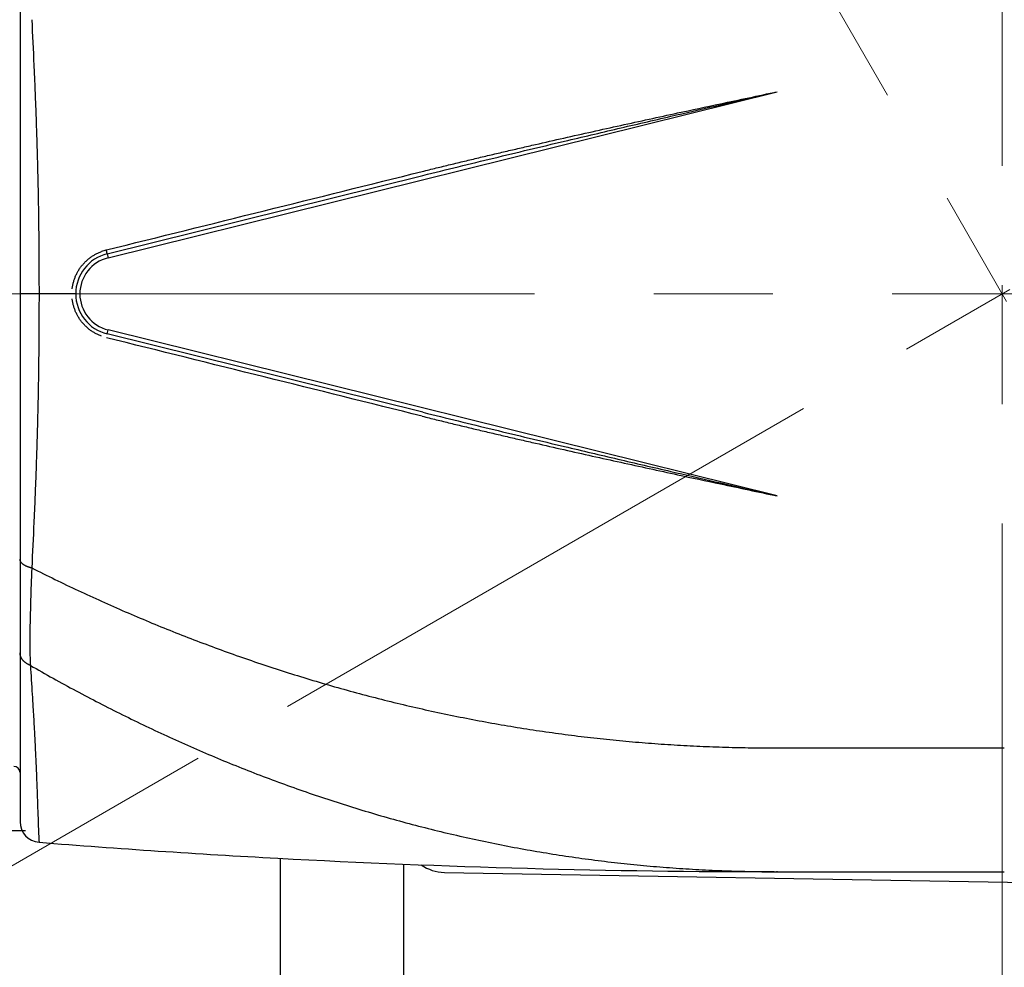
# Model space of a CAD drawing. Header units: millimetres. Extents: x 0 to 1076, y 0 to 742.
# Tile 21 of 134: x 468 to 491, y 209 to 232. Entities that reach past the tile are written whole.
import ezdxf

# ---------------------------------------------------------------- set-up
doc = ezdxf.new("R2010")
doc.units = ezdxf.units.MM
doc.header["$LTSCALE"] = 0.454724
doc.linetypes.add('CENTER', pattern=[50.8, 31.75, -6.35, 6.35, -6.35])
doc.layers.add('NoLayerName_001', color=7, linetype='Continuous')
doc.layers.add('NoLayerName_007', color=7, linetype='Continuous')
doc.styles.get("Standard").update_dxf_attribs({"font": 'txt', "bigfont": 'extfont2'})
doc.dimstyles.get("Standard").update_dxf_attribs({"dimtxt": 2.5, "dimasz": 2.5, "dimexe": 1, "dimexo": 1, "dimtad": 1, "dimdec": 3, "dimzin": 0, "dimdsep": 46, "dimtxsty": 'Standard', "dimcen": 2.5, "dimadec": 3, "dimazin": 0, "dimtfac": 0.75, "dimtdec": 3, "dimtmove": 0, "dimatfit": 3, "dimfxl": 1, "dimarcsym": 0})

# ---------------------------------------------------------------- blocks, each defined once
blk = doc.blocks.new('DIM_0003')
at = {"color": 3, "linetype": 'Continuous', "lineweight": 13}
blk.add_arc((59.306, 51.361), 59.306, 300, 210, dxfattribs=at)
blk = doc.blocks.new('_OPEN30')
at = {"color": 0, "linetype": 'ByBlock', "lineweight": -2}
for p, q in [((-1, 0.267949), (0, 0)), ((0, 0), (-1, -0.267949)), ((0, 0), (-1, 0))]:
    blk.add_line(p, q, dxfattribs=at)
blk = doc.blocks.new('*D113')
at = {"layer": 'Defpoints', "color": 0}
for p in [(444.591, 225.099), (444.691, 225.099), (474.056, 215.099), (474.142, 215.149), (420.495, 212.6)]:
    blk.add_point(p, dxfattribs=at)
at = {"layer": 'NoLayerName_001', "color": 0, "linetype": 'Continuous', "lineweight": 13}
for p, q in [((442.091, 225.099), (416.901, 225.099)), ((471.891, 213.849), (426.879, 187.861))]:
    blk.add_line(p, q, dxfattribs=at)
blk.add_arc((491.376, 225.099), 71.975, 182.98553, 207.01447, dxfattribs=at)
at = {"layer": 'NoLayerName_001', "color": 0, "lineweight": 13, "xscale": 3.75, "yscale": 3.75, "zscale": 3.75}
for p, rotation in [((419.401, 225.099), 91.49276286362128), ((429.044, 189.111), 298.5072371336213)]:
    blk.add_blockref('_OPEN30', p, dxfattribs=dict(at, rotation=rotation))
at = {"layer": 'NoLayerName_001', "color": 0, "lineweight": 13, "insert": (430.629, 202.281), "char_height": 8.75, "attachment_point": 5, "rotation": 290.5873}
blk.add_mtext('\\W0.8000;30%%d', dxfattribs=at)

msp = doc.modelspace()

# ---------------------------------------------------------------- linework, layer by layer
at = {"layer": 'NoLayerName_001', "color": 4, "linetype": 'CENTER', "lineweight": 13}
for p, q in [((491.376358, 205.098774), (491.376358, 286.044131)), ((481.376358, 242.419282), (523.058333, 170.223983)), ((474.05585, 215.098774), (509.341304, 235.470841)), ((526.246124, 225.098774), (418.376358, 225.098774))]:
    msp.add_line(p, q, dxfattribs=at)
at = {"layer": 'NoLayerName_001', "color": 60, "linetype": 'Continuous', "lineweight": 25}
for p, q in [((467.576358, 237.887575), (467.576358, 212.309974)), ((469.709634, 225.972291), (485.926358, 229.995743)), ((469.685554, 226.069348), (477.339387, 227.968303)), ((469.685554, 226.069348), (469.709634, 225.972291)), ((468.92637, 225.098774), (467.576358, 225.098774)), ((469.685554, 224.128201), (469.709634, 224.225258)), ((477.339387, 222.229246), (469.685554, 224.128201)), ((485.926358, 220.201806), (469.709634, 224.225258)), ((485.926358, 211.098774), (491.426358, 211.098774))]:
    msp.add_line(p, q, dxfattribs=at)
at = {"layer": 'NoLayerName_001', "color": 7, "linetype": 'Continuous', "lineweight": 25}
for p, q in [((459.876358, 212.098781), (467.709006, 212.098781)), ((473.876358, 211.421787), (473.876358, 180.598774)), ((476.876358, 163.064169), (476.876358, 211.280852)), ((477.859119, 211.08183), (504.859119, 210.616313))]:
    msp.add_line(p, q, dxfattribs=at)
at = {"layer": 'NoLayerName_001', "color": 60, "linetype": 'Continuous', "lineweight": 25}
for centre, radius, start, end in [((469.926358, 225.098774), 1, 103.9340145, 256.0659855), ((469.926358, 225.098774), 0.899994, 103.9340145, 256.0659855), ((469.936068, 225.086956), 1.106939, 104.539477, 110.2741969), ((469.933789, 225.095269), 1.09832, 103.9369232, 104.5332395), ((467.426358, 213.498774), 0.15, 0, 89.9999978), ((468.076358, 212.309973), 0.5, 179.9999469, 265.4356402), ((485.927018, 435.914209), 224.815626, 265.43567214, 266.91290882)]:
    msp.add_arc(centre, radius, start, end, dxfattribs=at)
at = {"layer": 'NoLayerName_001', "color": 7, "linetype": 'Continuous', "lineweight": 25}
msp.add_arc((477.876358, 212.081682), 1, 234.8367366, 269.0122396, dxfattribs=at)
at = {"layer": 'NoLayerName_001', "color": 60, "linetype": 'Continuous', "lineweight": 25}
for points, knots in [([(467.861431, 231.740953), (467.878387, 231.372164), (467.902866, 230.855892), (467.931674, 230.191993), (467.949622, 229.74934), (467.963361, 229.380413), (467.973554, 229.085244), (467.980778, 228.863853), (467.987565, 228.642448), (467.993892, 228.42103), (467.999753, 228.199598), (468.005154, 227.978155), (468.010101, 227.756701), (468.014598, 227.535237), (468.01865, 227.313764), (468.022263, 227.092284), (468.025442, 226.870797), (468.02819, 226.649304), (468.031304, 226.353975), (468.034158, 225.984804), (468.036265, 225.541791), (468.036365, 225.246446), (468.036578, 225.098774)], [0, 0, 0, 0, 1.107536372, 1.550551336, 1.993568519, 2.436586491, 2.658095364, 2.879604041, 3.101112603, 3.322621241, 3.544130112, 3.76563924, 3.987148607, 4.208658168, 4.430167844, 4.651677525, 4.873187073, 5.094696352, 5.31620544, 5.759223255, 6.202240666, 6.645256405, 6.645256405, 6.645256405, 6.645256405]), ([(477.3201, 228.063125), (477.434278, 228.091344), (477.662576, 228.148017), (478.00537, 228.231623), (478.348351, 228.314459), (478.691543, 228.396425), (479.034919, 228.477619), (479.378467, 228.558082), (479.722169, 228.637875), (480.180633, 228.743422), (480.754055, 228.873852), (481.442644, 229.028225), (482.131652, 229.18072), (482.82102, 229.331573), (483.625657, 229.505865), (484.66064, 229.727871), (485.466152, 229.898079), (485.926358, 229.995743)], [0, 0, 0, 0, 0.352839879, 0.705680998, 1.058523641, 1.411367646, 1.764212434, 2.117057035, 2.469900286, 2.822742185, 3.528423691, 4.234104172, 4.939783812, 5.645463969, 6.351146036, 7.409672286, 8.821038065, 8.821038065, 8.821038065, 8.821038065]), ([(477.339387, 227.968303), (477.624955, 228.038646), (478.195931, 228.179997), (479.053375, 228.388031), (479.911297, 228.594096), (480.912793, 228.832056), (482.058001, 229.101284), (483.633452, 229.468068), (484.923099, 229.765378), (485.783037, 229.962824), (485.926358, 229.995743)], [0, 0, 0, 0, 0.882314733, 1.764632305, 2.646954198, 3.529279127, 4.852763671, 6.176239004, 8.382024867, 8.82318229, 8.82318229, 8.82318229, 8.82318229]), ([(468.841064, 225.222562), (468.84284, 225.235852), (468.846032, 225.2625), (468.852995, 225.302179), (468.861242, 225.341643), (468.870994, 225.380796), (468.882173, 225.419584), (468.89478, 225.457941), (468.908796, 225.495804), (468.924208, 225.533112), (468.940995, 225.569808), (468.959124, 225.605848), (468.978567, 225.641188), (468.999292, 225.675782), (469.021272, 225.709588), (469.044476, 225.742561), (469.068876, 225.774657), (469.094441, 225.805832), (469.121134, 225.836048), (469.148917, 225.865269), (469.177754, 225.893459), (469.207607, 225.92058), (469.238438, 225.946596), (469.27021, 225.97147), (469.302886, 225.995164), (469.336417, 226.017645), (469.370746, 226.038888), (469.405819, 226.05886), (469.441573, 226.077551), (469.477974, 226.094873), (469.514881, 226.111016), (469.540009, 226.12044), (469.552499, 226.125315)], [0, 0, 0, 0, 0.040223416, 0.080496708, 0.120809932, 0.161152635, 0.201514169, 0.241884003, 0.282252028, 0.322609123, 0.362952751, 0.403285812, 0.443610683, 0.48392916, 0.524242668, 0.564552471, 0.604859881, 0.645166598, 0.68547486, 0.725786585, 0.766103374, 0.806426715, 0.84675819, 0.887099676, 0.927453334, 0.967816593, 1.008181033, 1.048537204, 1.088875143, 1.129184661, 1.169455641, 1.209678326, 1.209678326, 1.209678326, 1.209678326]), ([(469.685554, 226.069348), (469.685791, 226.069998), (469.686511, 226.071329), (469.686218, 226.073501), (469.68622, 226.075557), (469.686059, 226.077535), (469.685861, 226.079546), (469.685608, 226.08162), (469.685323, 226.083725), (469.685017, 226.085828), (469.684701, 226.087915), (469.684374, 226.08998), (469.684038, 226.092029), (469.683693, 226.09407), (469.683338, 226.096108), (469.682974, 226.098148), (469.682601, 226.100191), (469.68222, 226.102238), (469.681832, 226.104286), (469.681437, 226.106336), (469.681035, 226.108385), (469.680629, 226.110432), (469.680217, 226.112478), (469.679801, 226.114521), (469.679381, 226.116562), (469.678956, 226.118601), (469.678528, 226.120639), (469.678095, 226.122676), (469.677514, 226.12539), (469.676778, 226.128782), (469.675881, 226.132849), (469.674971, 226.136915), (469.674048, 226.140978), (469.673113, 226.145039), (469.672166, 226.149098), (469.671207, 226.153153), (469.670238, 226.157207), (469.669582, 226.159906), (469.669255, 226.161256)], [0, 0, 0, 0, 0.00207631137, 0.00437574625, 0.00635289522, 0.00828550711, 0.01031565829, 0.0124173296, 0.01455337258, 0.01668640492, 0.01879501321, 0.02088343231, 0.02295815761, 0.02502566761, 0.02709242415, 0.02916418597, 0.03124181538, 0.03332405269, 0.03540962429, 0.03749725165, 0.03958565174, 0.04167353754, 0.04375993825, 0.04584491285, 0.04792872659, 0.05001164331, 0.05209392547, 0.05417583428, 0.05625762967, 0.06042180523, 0.06458711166, 0.06875334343, 0.0729202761, 0.07708768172, 0.08125532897, 0.08542298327, 0.08959040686, 0.09375735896, 0.09375735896, 0.09375735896, 0.09375735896]), ([(468.036578, 225.098774), (468.036365, 224.951103), (468.036265, 224.655758), (468.034158, 224.212745), (468.031304, 223.843574), (468.02819, 223.548244), (468.025442, 223.326752), (468.022263, 223.105265), (468.01865, 222.883785), (468.014598, 222.662312), (468.010101, 222.440848), (468.005154, 222.219394), (467.999753, 221.99795), (467.993892, 221.776519), (467.987565, 221.555101), (467.980778, 221.333696), (467.973554, 221.112305), (467.963361, 220.817135), (467.949622, 220.448209), (467.931674, 220.005555), (467.902866, 219.341656), (467.878387, 218.825385), (467.861431, 218.456596)], [0, 0, 0, 0, 0.443015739, 0.88603315, 1.329050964, 1.550560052, 1.772069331, 1.993578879, 2.21508856, 2.436598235, 2.658107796, 2.879617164, 3.101126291, 3.322635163, 3.544143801, 3.765652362, 3.987161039, 4.208669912, 4.651687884, 5.094705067, 5.53772003, 6.645256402, 6.645256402, 6.645256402, 6.645256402]), ([(469.552544, 224.072219), (469.540054, 224.077093), (469.514925, 224.086515), (469.478017, 224.102657), (469.441616, 224.119977), (469.405861, 224.138666), (469.370787, 224.158636), (469.336456, 224.179877), (469.302924, 224.202356), (469.270248, 224.226049), (469.238474, 224.250922), (469.207642, 224.276936), (469.177788, 224.304056), (469.14895, 224.332245), (469.121166, 224.361465), (469.094472, 224.39168), (469.068905, 224.422853), (469.044505, 224.454948), (469.021299, 224.48792), (468.999318, 224.521725), (468.978591, 224.556319), (468.959147, 224.591657), (468.941017, 224.627697), (468.924228, 224.664392), (468.908814, 224.701699), (468.894797, 224.739562), (468.882188, 224.777918), (468.871007, 224.816705), (468.861253, 224.855858), (468.853004, 224.895321), (468.846039, 224.935), (468.842846, 224.961648), (468.84107, 224.974937)], [0, 0, 0, 0, 0.040222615, 0.080493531, 0.120802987, 0.16114086, 0.20149696, 0.241861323, 0.2822245, 0.322578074, 0.362919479, 0.403250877, 0.443574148, 0.483890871, 0.524202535, 0.564510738, 0.604817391, 0.645124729, 0.685434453, 0.725747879, 0.766066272, 0.806391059, 0.846724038, 0.887067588, 0.927424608, 0.967792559, 1.008162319, 1.048523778, 1.088866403, 1.129179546, 1.169452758, 1.209676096, 1.209676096, 1.209676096, 1.209676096]), ([(477.3201, 222.134424), (477.434278, 222.106205), (477.662576, 222.049532), (478.00537, 221.965926), (478.348351, 221.88309), (478.691543, 221.801123), (479.034919, 221.71993), (479.378467, 221.639467), (479.722169, 221.559674), (480.180633, 221.454127), (480.754055, 221.323697), (481.442644, 221.169323), (482.131652, 221.016829), (482.82102, 220.865976), (483.625657, 220.691684), (484.66064, 220.469678), (485.466152, 220.29947), (485.926358, 220.201806)], [0, 0, 0, 0, 0.352839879, 0.705680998, 1.058523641, 1.411367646, 1.764212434, 2.117057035, 2.469900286, 2.822742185, 3.528423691, 4.234104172, 4.939783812, 5.645463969, 6.351146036, 7.409672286, 8.821038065, 8.821038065, 8.821038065, 8.821038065]), ([(477.339387, 222.229246), (477.624955, 222.158903), (478.195931, 222.017552), (479.053375, 221.809518), (479.911297, 221.603453), (480.912793, 221.365493), (482.058001, 221.096265), (483.633452, 220.72948), (484.923099, 220.43217), (485.783037, 220.234724), (485.926358, 220.201806)], [0, 0, 0, 0, 0.882314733, 1.764632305, 2.646954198, 3.529279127, 4.852763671, 6.176239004, 8.382024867, 8.82318229, 8.82318229, 8.82318229, 8.82318229]), ([(467.861431, 218.456595), (467.857343, 218.45754), (467.849154, 218.459385), (467.836932, 218.462424), (467.824752, 218.465637), (467.812625, 218.469058), (467.800557, 218.472687), (467.788555, 218.476533), (467.776627, 218.480604), (467.764779, 218.484905), (467.753018, 218.489445), (467.741351, 218.494229), (467.729789, 218.499266), (467.718349, 218.504577), (467.707051, 218.51018), (467.695913, 218.516092), (467.684955, 218.522331), (467.674195, 218.528916), (467.663652, 218.535865), (467.653349, 218.543195), (467.643313, 218.550914), (467.633619, 218.559069), (467.624351, 218.567698), (467.615595, 218.576836), (467.607439, 218.586522), (467.599971, 218.59679), (467.593293, 218.607659), (467.587519, 218.619087), (467.582752, 218.630982), (467.579205, 218.643235), (467.576777, 218.655722), (467.576618, 218.664163), (467.576358, 218.668354)], [0, 0, 0, 0, 0.0125877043, 0.0251812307, 0.0377786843, 0.0503785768, 0.0629798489, 0.0755818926, 0.0881845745, 0.1007882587, 0.1133938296, 0.1260026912, 0.1386145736, 0.1512262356, 0.1638357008, 0.1764428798, 0.1890497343, 0.2016604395, 0.214281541, 0.2269221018, 0.2395862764, 0.252255, 0.2649127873, 0.2775569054, 0.2901994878, 0.3028695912, 0.3156131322, 0.3284269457, 0.3412386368, 0.3539921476, 0.3666610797, 0.3792574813, 0.3792574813, 0.3792574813, 0.3792574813]), ([(467.861431, 218.456595), (467.860174, 218.430392), (467.857594, 218.377988), (467.854122, 218.299363), (467.850858, 218.220728), (467.847822, 218.142084), (467.844977, 218.063433), (467.841411, 217.958555), (467.837318, 217.827447), (467.83204, 217.643885), (467.826556, 217.434085), (467.821494, 217.224276), (467.817916, 217.066914), (467.815887, 216.961998), (467.814597, 216.883307), (467.813599, 216.80461), (467.812952, 216.725907), (467.812715, 216.647197), (467.812948, 216.568482), (467.813703, 216.489767), (467.815034, 216.41106), (467.816985, 216.332368), (467.819644, 216.253703), (467.822933, 216.175064), (467.825904, 216.122678), (467.827292, 216.096481)], [0, 0, 0, 0, 0.07870113, 0.157402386, 0.236104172, 0.314806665, 0.393509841, 0.472213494, 0.629620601, 0.787025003, 1.023128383, 1.259232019, 1.416635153, 1.495336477, 1.574037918, 1.652740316, 1.731445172, 1.810154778, 1.888870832, 1.967589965, 2.046308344, 2.125023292, 2.203733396, 2.282438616, 2.361140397, 2.361140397, 2.361140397, 2.361140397]), ([(467.861431, 218.456595), (468.048216, 218.364347), (468.420885, 218.177906), (468.985582, 217.909771), (469.553654, 217.648685), (470.125616, 217.396043), (470.701205, 217.151677), (471.280365, 216.915837), (471.862985, 216.68866), (472.44897, 216.470318), (473.03821, 216.260956), (473.630582, 216.06068), (474.225963, 215.869605), (474.82423, 215.687839), (475.42526, 215.515496), (476.028928, 215.352686), (476.635112, 215.19952), (477.243684, 215.056116), (477.854498, 214.922531), (478.4674, 214.798813), (479.082238, 214.685014), (479.698856, 214.581182), (480.317101, 214.487369), (480.93682, 214.403623), (481.557854, 214.330001), (482.180029, 214.266525), (482.803156, 214.213151), (483.427043, 214.169885), (484.051495, 214.136588), (484.676319, 214.113655), (485.301316, 214.099488), (485.718035, 214.099778), (485.926358, 214.098707)], [0, 0, 0, 0, 0.62497026, 1.250068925, 1.875262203, 2.500520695, 3.125819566, 3.751138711, 4.376462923, 5.001782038, 5.627089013, 6.25237738, 6.877643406, 7.502886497, 8.128109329, 8.753317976, 9.37852205, 10.003733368, 10.628956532, 11.25419293, 11.879444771, 12.504715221, 13.130008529, 13.755330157, 14.380686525, 15.006071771, 15.631462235, 16.256831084, 16.882149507, 17.507386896, 18.13251102, 18.757488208, 18.757488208, 18.757488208, 18.757488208]), ([(467.827292, 216.09648), (467.823023, 216.098253), (467.81445, 216.101724), (467.801778, 216.107387), (467.789229, 216.11333), (467.776836, 216.119607), (467.764608, 216.126208), (467.752562, 216.13314), (467.740711, 216.140406), (467.72907, 216.14801), (467.717653, 216.155955), (467.706481, 216.164243), (467.695577, 216.172881), (467.684965, 216.181871), (467.674671, 216.191216), (467.664718, 216.20092), (467.655132, 216.210986), (467.645938, 216.221418), (467.637163, 216.232215), (467.628838, 216.243371), (467.620996, 216.254876), (467.613673, 216.26672), (467.606905, 216.278889), (467.600726, 216.291372), (467.595173, 216.304157), (467.590285, 216.317227), (467.586088, 216.330547), (467.582602, 216.344074), (467.579843, 216.357759), (467.577868, 216.371556), (467.576571, 216.385415), (467.576494, 216.394681), (467.576358, 216.399304)], [0, 0, 0, 0, 0.013867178, 0.0277450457, 0.0416304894, 0.0555210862, 0.0694151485, 0.0833117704, 0.0972108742, 0.1111132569, 0.1250204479, 0.1389308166, 0.1528400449, 0.1667453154, 0.1806456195, 0.1945418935, 0.2084371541, 0.2223366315, 0.2362466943, 0.2501649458, 0.2640854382, 0.278004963, 0.2919234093, 0.3058440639, 0.3197739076, 0.333722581, 0.3476866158, 0.3616526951, 0.3756086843, 0.3895444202, 0.4034523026, 0.4173279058, 0.4173279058, 0.4173279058, 0.4173279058]), ([(467.827292, 216.096481), (468.010922, 215.992644), (468.377091, 215.782914), (468.933222, 215.480473), (469.49346, 215.185514), (470.058447, 214.899556), (470.627888, 214.622472), (471.201739, 214.354575), (471.77989, 214.096059), (472.362247, 213.847158), (472.948698, 213.608078), (473.539102, 213.378978), (474.133318, 213.160026), (474.731205, 212.951386), (475.332619, 212.753224), (475.937419, 212.565705), (476.545461, 212.388994), (477.156598, 212.223267), (477.770651, 212.068623), (478.387426, 211.925139), (479.00673, 211.7929), (479.628368, 211.671987), (480.252145, 211.562486), (480.877868, 211.464475), (481.505336, 211.378049), (482.134328, 211.303252), (482.764597, 211.240032), (483.395892, 211.1884), (484.02796, 211.148195), (484.660551, 211.119871), (485.293401, 211.101598), (485.715407, 211.100579), (485.926358, 211.098675)], [0, 0, 0, 0, 0.632865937, 1.265888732, 1.899024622, 2.532236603, 3.165494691, 3.798776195, 4.432065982, 5.065356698, 5.698642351, 6.331910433, 6.965152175, 7.598364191, 8.231548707, 8.86471379, 9.49787357, 10.131046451, 10.764238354, 11.397448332, 12.03067723, 12.663927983, 13.29720582, 13.930518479, 14.56387604, 15.197273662, 15.83068113, 16.464063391, 17.097382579, 17.730598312, 18.36366799, 18.996547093, 18.996547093, 18.996547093, 18.996547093]), ([(467.827292, 216.09648), (467.842027, 215.862932), (467.863707, 215.525609), (467.88898, 215.110354), (467.904165, 214.850782), (467.915836, 214.643098), (467.925666, 214.461353), (467.933813, 214.305557), (467.941663, 214.149745), (467.949219, 213.993919), (467.957704, 213.812107), (467.966941, 213.6043), (467.976731, 213.370491), (467.987023, 213.11068), (468.002449, 212.694944), (468.015155, 212.331145), (468.025959, 212.045333), (468.029205, 211.967397), (468.032627, 211.889467), (468.035287, 211.837532), (468.036569, 211.811562)], [0, 0, 0, 0, 0.702038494, 1.014055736, 1.248069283, 1.482082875, 1.638091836, 1.794100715, 1.950109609, 2.10611857, 2.262127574, 2.496140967, 2.730153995, 2.964166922, 3.276184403, 3.978221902, 4.056227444, 4.134230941, 4.212234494, 4.290239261, 4.290239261, 4.290239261, 4.290239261])]:
    msp.add_open_spline(points, degree=3, knots=knots, dxfattribs=at)
for points in [[(469.669255, 226.161256), (470.944396, 226.478234), (473.494678, 227.112191), (476.044959, 227.746147), (477.3201, 228.063125)], [(477.3201, 222.134424), (476.044959, 222.451402), (473.494678, 223.085358), (470.944396, 223.719315), (469.669255, 224.036293)]]:
    msp.add_open_spline(points, degree=3, dxfattribs=at)
at = {"layer": 'NoLayerName_007', "color": 60, "linetype": 'Continuous', "lineweight": 25}
for p, q in [((485.926358, 214.098774), (491.426358, 214.098774)), ((485.926358, 211.098675), (485.926358, 211.111441)), ((485.926358, 211.098774), (491.426358, 211.098774))]:
    msp.add_line(p, q, dxfattribs=at)
msp.add_arc((485.927455, 435.945206), 224.846602, 266.91322296, 269.99972042, dxfattribs=at)

# ---------------------------------------------------------------- block references
at = {"layer": 'NoLayerName_001', "color": 3, "linetype": 'Continuous', "lineweight": 13}
msp.add_blockref('DIM_0003', (432.070374, 173.738251), dxfattribs=at)

# ---------------------------------------------------------------- dimensions: what is measured, and where the dimension line sits
dim = msp.add_angular_dim_2l(base=(420.494732, 212.600431), line1=((474.05585, 215.098774), (474.142453, 215.148774)), line2=((444.590838, 225.098774), (444.690838, 225.098774)), text='\\W0.8000;<>', dimstyle='Standard', override={"dimtxt": 8.75, "dimasz": 3.75, "dimexe": 2.5, "dimexo": 2.5, "dimgap": 2.5, "dimblk": 'OPEN30', "dimclrd": 0, "dimclre": 0, "dimclrt": 0, "dimazin": 2, "dimtp": 0, "dimtm": 0, "dimlwd": 13, "dimlwe": 13}, dxfattribs=at)
dim.commit()
dim.dimension.update_dxf_attribs({"geometry": '*D113', "text_midpoint": (423.997776, 199.789877), "dimtype": 162})

doc.saveas('drawing.dxf')
